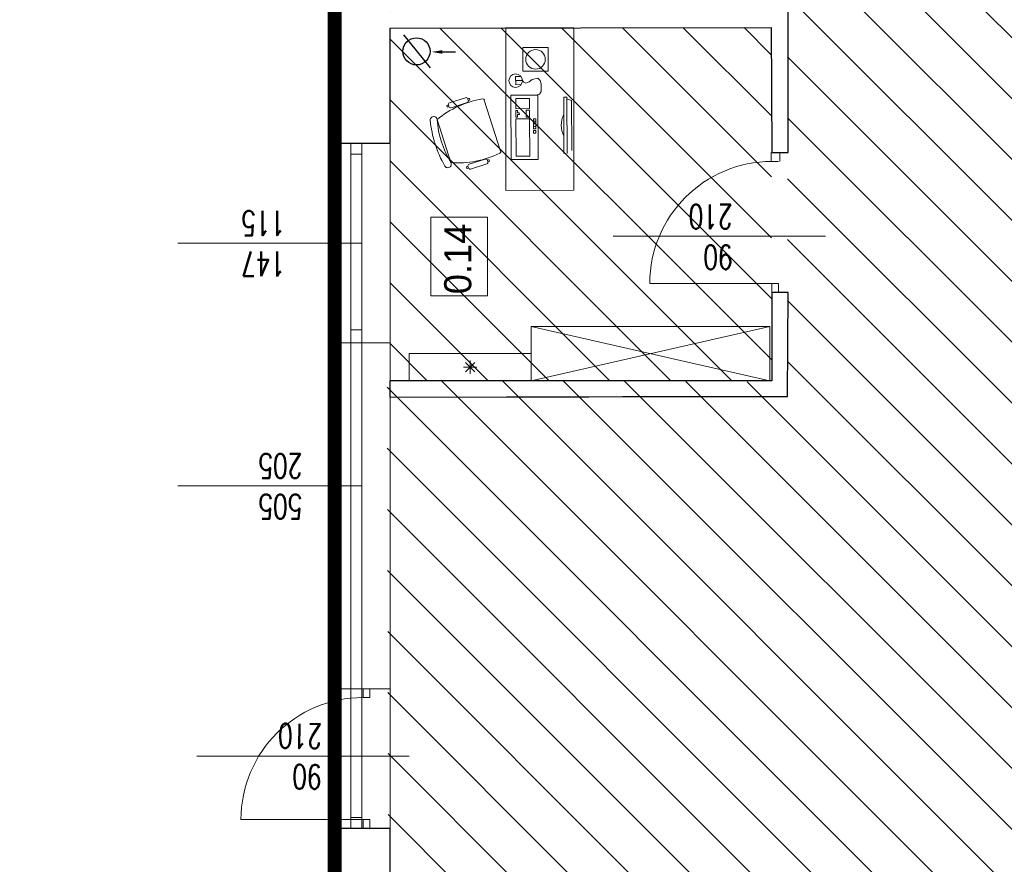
# Model space of a CAD drawing. Header units: millimetres. Extents: x -2948 to 78628, y 64669 to 215420.
# Tile 194 of 256: x 55220 to 55946, y 141723 to 142346. Entities that reach past the tile are written whole.
import ezdxf

# ---------------------------------------------------------------- set-up
doc = ezdxf.new("R2010")
doc.units = ezdxf.units.MM
doc.linetypes.add('B0301', pattern=[25, 12.5, -6.25, 0, -6.25])
doc.linetypes.add('HIDDEN', pattern=[9.525, 6.35, -3.175])
for name, color, linetype, lineweight in [('1_OPIS_OKNA', 60, 'Continuous', 13), ('a_meble', 240, 'Continuous', 5), ('meble', 3, 'Continuous', 5), ('NOWE SCIANY', 3, 'Continuous', 13), ('OPIS', 2, 'Continuous', 13), ('P_WYPOSAZENIE_SANITARNE', 4, 'Continuous', 5), ('pomiwszczenia', 95, 'Continuous', 20), ('POMOC', 1, 'Continuous', 13), ('SCIANY', 7, 'Continuous', 30), ('STOLARKA', 3, 'Continuous', 13), ('WYMIAR', 5, 'Continuous', 13), ('ŚCIANY', 7, 'Continuous', 30)]:
    doc.layers.add(name, color=color, linetype=linetype, lineweight=lineweight)
for name, color, linetype in [('_POMOCNICZE', 252, 'Continuous'), ('C--L99b', 1, 'Continuous'), ('schody', 7, 'Continuous')]:
    doc.layers.add(name, color=color, linetype=linetype)
doc.styles.add('style2', font='romans.shx', dxfattribs={"width": 0.7})
doc.dimstyles.new('100', dxfattribs={"dimscale": 80, "dimtxt": 0.2, "dimasz": 0.2, "dimexe": 1.25, "dimexo": 0.625, "dimgap": 0.05, "dimtad": 1, "dimdec": 0, "dimdsep": 46, "dimlunit": 6, "dimtxsty": 'style2', "dimblk1": 'TICK', "dimblk2": 'TICK', "dimsah": 1, "dimcen": 0.2, "dimse1": 1, "dimse2": 1, "dimclrd": 256, "dimclrt": 2, "dimadec": 0, "dimazin": 0, "dimtfac": 1, "dimtdec": 0, "dimtix": 1, "dimtmove": 1, "dimatfit": 0, "dimldrblk": 'DOTSMALL', "dimfxl": 1, "dimtolj": 1, "dimtzin": 0, "dimarcsym": 0})

# ---------------------------------------------------------------- blocks, each defined once
blk = doc.blocks.new('TICK')
at = {"color": 5}
for p, q in [((0, -0.75), (0, 0.75)), ((-1, 0), (1, 0))]:
    blk.add_line(p, q, dxfattribs=at)
at = {"const_width": 0.1}
blk.add_lwpolyline([(-0.354, -0.354), (0.354, 0.354)], dxfattribs=at)
blk = doc.blocks.new('*D1694')
at = {"layer": 'Defpoints', "color": 0, "ltscale": 2, "transparency": 16777216}
for p in [(54694.28, 147141.66), (55436.26, 147141.67), (55436.3, 137474.67)]:
    blk.add_point(p, dxfattribs=at)
at = {"layer": 'WYMIAR', "lineweight": -2, "ltscale": 2, "transparency": 16777216}
blk.add_line((54694.32, 137490.66), (54694.28, 147125.66), dxfattribs=at)
at = {"layer": 'WYMIAR', "lineweight": -2, "ltscale": 2, "transparency": 16777216, "xscale": 16, "yscale": 16, "zscale": 16}
for p, rotation in [((54694.28, 147141.66), 90.00020786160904), ((54694.32, 137474.66), 270.0002078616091)]:
    blk.add_blockref('TICK', p, dxfattribs=dict(at, rotation=rotation))
at = {"layer": 'WYMIAR', "color": 2, "ltscale": 2, "transparency": 16777216, "insert": (54681.82, 142308.16), "char_height": 16, "attachment_point": 5, "rotation": 90.00021, "style": 'style2'}
blk.add_mtext('\\A1;9\xa0667', dxfattribs=at)
blk = doc.blocks.new('_DotSmall')
at = {"layer": 'OPIS', "color": 0, "const_width": 0.5}
blk.add_lwpolyline([(-0.0625, 0, 1), (0.0625, 0, 1)], format="xyb", close=True, dxfattribs=at)
blk = doc.blocks.new('*D1711')
at = {"layer": 'Defpoints', "color": 0, "ltscale": 2, "transparency": 16777216}
for p in [(54765.45, 142339.67), (55493.25, 142339.67), (55503.66, 141126.67)]:
    blk.add_point(p, dxfattribs=at)
at = {"layer": 'WYMIAR', "lineweight": -2, "ltscale": 2, "transparency": 16777216}
blk.add_line((54765.45, 141142.67), (54765.45, 142323.67), dxfattribs=at)
at = {"layer": 'WYMIAR', "lineweight": -2, "ltscale": 2, "transparency": 16777216, "xscale": 16, "yscale": 16, "zscale": 16}
for p, rotation in [((54765.45, 142339.67), 90), ((54765.45, 141126.67), 270)]:
    blk.add_blockref('TICK', p, dxfattribs=dict(at, rotation=rotation))
at = {"layer": 'WYMIAR', "color": 2, "ltscale": 2, "transparency": 16777216, "insert": (54753.45, 141733.17), "char_height": 16, "attachment_point": 5, "rotation": 90, "style": 'style2'}
blk.add_mtext('\\A1;1\xa0213', dxfattribs=at)
blk = doc.blocks.new('*D1736')
at = {"layer": 'Defpoints', "color": 0, "ltscale": 2, "transparency": 16777216}
for p in [(54765.45, 142351.67), (55478.26, 142351.67), (55478.26, 142339.67)]:
    blk.add_point(p, dxfattribs=at)
at = {"layer": 'WYMIAR', "lineweight": -2, "ltscale": 2, "transparency": 16777216}
for p, q in [((54765.45, 142367.67), (54765.45, 142383.67)), ((54765.45, 142339.67), (54765.45, 142351.67)), ((54765.45, 142323.67), (54765.45, 142307.67))]:
    blk.add_line(p, q, dxfattribs=at)
at = {"layer": 'WYMIAR', "lineweight": -2, "ltscale": 2, "transparency": 16777216, "xscale": 16, "yscale": 16, "zscale": 16}
for p, rotation in [((54765.45, 142351.67), 270), ((54765.45, 142339.67), 90)]:
    blk.add_blockref('TICK', p, dxfattribs=dict(at, rotation=rotation))
at = {"layer": 'WYMIAR', "color": 2, "ltscale": 2, "transparency": 16777216, "insert": (54753.45, 142345.67), "char_height": 16, "attachment_point": 5, "rotation": 90, "style": 'style2'}
blk.add_mtext('\\A1;12', dxfattribs=at)
blk = doc.blocks.new('*D1737')
at = {"layer": 'Defpoints', "color": 0, "ltscale": 2, "transparency": 16777216}
for p in [(54765.45, 142746.67), (55493.26, 142746.67), (55478.26, 142351.67)]:
    blk.add_point(p, dxfattribs=at)
at = {"layer": 'WYMIAR', "lineweight": -2, "ltscale": 2, "transparency": 16777216}
blk.add_line((54765.45, 142367.67), (54765.45, 142730.67), dxfattribs=at)
at = {"layer": 'WYMIAR', "lineweight": -2, "ltscale": 2, "transparency": 16777216, "xscale": 16, "yscale": 16, "zscale": 16}
for p, rotation in [((54765.45, 142746.67), 90), ((54765.45, 142351.67), 270)]:
    blk.add_blockref('TICK', p, dxfattribs=dict(at, rotation=rotation))
at = {"layer": 'WYMIAR', "color": 2, "ltscale": 2, "transparency": 16777216, "insert": (54753.45, 142549.17), "char_height": 16, "attachment_point": 5, "rotation": 90, "style": 'style2'}
blk.add_mtext('\\A1;395', dxfattribs=at)
blk = doc.blocks.new('*D1790')
at = {"layer": 'Defpoints', "color": 0, "ltscale": 2, "transparency": 16777216}
for p in [(54733.5, 141749.67), (55452.26, 141749.67), (55452.26, 141670.67)]:
    blk.add_point(p, dxfattribs=at)
at = {"layer": 'ŚCIANY', "lineweight": -2, "ltscale": 2, "transparency": 16777216}
blk.add_line((54733.5, 141686.67), (54733.5, 141733.67), dxfattribs=at)
at = {"layer": 'ŚCIANY', "lineweight": -2, "ltscale": 2, "transparency": 16777216, "xscale": 16, "yscale": 16, "zscale": 16}
for p, rotation in [((54733.5, 141749.67), 90), ((54733.5, 141670.67), 270)]:
    blk.add_blockref('TICK', p, dxfattribs=dict(at, rotation=rotation))
at = {"layer": 'ŚCIANY', "color": 2, "ltscale": 2, "transparency": 16777216, "insert": (54721.5, 141710.17), "char_height": 16, "attachment_point": 5, "rotation": 90, "style": 'style2'}
blk.add_mtext('\\A1;79', dxfattribs=at)
blk = doc.blocks.new('*D1791')
at = {"layer": 'Defpoints', "color": 0, "ltscale": 2, "transparency": 16777216}
for p in [(54733.5, 142107.67), (55452.26, 142107.67), (55452.26, 141749.67)]:
    blk.add_point(p, dxfattribs=at)
at = {"layer": 'WYMIAR', "lineweight": -2, "ltscale": 2, "transparency": 16777216}
blk.add_line((54733.5, 141765.67), (54733.5, 142091.67), dxfattribs=at)
at = {"layer": 'WYMIAR', "lineweight": -2, "ltscale": 2, "transparency": 16777216, "xscale": 16, "yscale": 16, "zscale": 16}
for p, rotation in [((54733.5, 142107.67), 90), ((54733.5, 141749.67), 270)]:
    blk.add_blockref('TICK', p, dxfattribs=dict(at, rotation=rotation))
at = {"layer": 'WYMIAR', "color": 2, "ltscale": 2, "transparency": 16777216, "insert": (54721.5, 141928.67), "char_height": 16, "attachment_point": 5, "rotation": 90, "style": 'style2'}
blk.add_mtext('\\A1;358', dxfattribs=at)
blk = doc.blocks.new('*D1792')
at = {"layer": 'Defpoints', "color": 0, "ltscale": 2, "transparency": 16777216}
for p in [(55452.26, 142254.67), (54733.5, 142107.67), (55452.26, 142107.67)]:
    blk.add_point(p, dxfattribs=at)
at = {"layer": 'WYMIAR', "lineweight": -2, "ltscale": 2, "transparency": 16777216}
blk.add_line((54733.5, 142238.67), (54733.5, 142123.67), dxfattribs=at)
at = {"layer": 'WYMIAR', "lineweight": -2, "ltscale": 2, "transparency": 16777216, "xscale": 16, "yscale": 16, "zscale": 16}
for p, rotation in [((54733.5, 142254.67), 90), ((54733.5, 142107.67), 270)]:
    blk.add_blockref('TICK', p, dxfattribs=dict(at, rotation=rotation))
at = {"layer": 'WYMIAR', "color": 2, "ltscale": 2, "transparency": 16777216, "insert": (54721.5, 142181.17), "char_height": 16, "attachment_point": 5, "rotation": 90, "style": 'style2'}
blk.add_mtext('\\A1;147', dxfattribs=at)
blk = doc.blocks.new('*D1793')
at = {"layer": 'Defpoints', "color": 0, "ltscale": 2, "transparency": 16777216}
for p in [(54733.5, 142351.67), (55452.26, 142351.67), (55452.26, 142254.67)]:
    blk.add_point(p, dxfattribs=at)
at = {"layer": 'WYMIAR', "lineweight": -2, "ltscale": 2, "transparency": 16777216}
blk.add_line((54733.5, 142270.67), (54733.5, 142335.67), dxfattribs=at)
at = {"layer": 'WYMIAR', "lineweight": -2, "ltscale": 2, "transparency": 16777216, "xscale": 16, "yscale": 16, "zscale": 16}
for p, rotation in [((54733.5, 142351.67), 90), ((54733.5, 142254.67), 270)]:
    blk.add_blockref('TICK', p, dxfattribs=dict(at, rotation=rotation))
at = {"layer": 'WYMIAR', "color": 2, "ltscale": 2, "transparency": 16777216, "insert": (54721.5, 142303.17), "char_height": 16, "attachment_point": 5, "rotation": 90, "style": 'style2'}
blk.add_mtext('\\A1;97', dxfattribs=at)

msp = doc.modelspace()

# ---------------------------------------------------------------- hatches: boundary and pattern name
at = {"layer": '_POMOCNICZE', "lineweight": 13, "true_color": 0x93278f, "extrusion": (-8.85905e-08, -2.09366e-08, 1)}
h = msp.add_hatch(dxfattribs=at)
h.set_pattern_fill('ANSI31', color=217, scale=10)
h.set_pattern_definition([(135, (659746.15, 586523.536), (-22.4506403, -22.4506403), [])])
h.paths.add_polyline_path([(55774.29, 142340.07), (55493.25, 142339.67), (55493.26, 142079.71), (55774.75, 142079.71)])
at = {"layer": 'schody', "linetype": 'HIDDEN', "ltscale": 2, "true_color": 0x2776bb, "transparency": 33554687}
h = msp.add_hatch(dxfattribs=at)
h.set_pattern_fill('ANSI31', color=152, scale=10)
h.set_pattern_definition([(135, (24138.385, -24138.12), (-22.4506403, -22.4506403), [])])
h.paths.add_polyline_path([(55786.27, 142921.4), (55786.28, 142078.78), (55491.04, 142080.4), (55493.26, 141136.67), (56654.26, 141139.4), (56654.26, 142178.67), (56444.26, 142178.67), (56444.26, 142696.67), (56654.26, 142696.67), (56654.26, 142921.4)])

# ---------------------------------------------------------------- linework, layer by layer
for p, q in [((55503.1, 142334.64), (55522.81, 142310.39)), ((55531.69, 142322.09), (55541.56, 142322.09))]:
    msp.add_line(p, q)
msp.add_circle((55512.67, 142322.51), 10)
msp.add_solid([(55531.69, 142320.78), (55531.69, 142323.41), (55523.81, 142322.09)])
at = {"layer": '1_OPIS_OKNA'}
for p, q in [((55472.26, 142181.17), (55336.69, 142181.17)), ((55472.26, 142002.17), (55336.69, 142002.17))]:
    msp.add_line(p, q, dxfattribs=at)
at = {"layer": 'a_meble'}
for points in [[(55628.65, 142292.59), (55628.65, 142339.98), (55578.65, 142339.98), (55578.65, 142219.98), (55628.65, 142220.12), (55628.65, 142292.59)], [(55589.84, 142298.03), (55585.82, 142297.96), (55585.74, 142303.93), (55589.67, 142304.08)], [(55590.78, 142301.07), (55585.78, 142300.94), (55590.77, 142301.35)], [(55590.9, 142301.55), (55591.67, 142299.82), (55593.41, 142299.06), (55595.71, 142300.02), (55597.92, 142301.67), (55602.14, 142302.85), (55603.86, 142301.08), (55604.67, 142298.52), (55604.69, 142292.87), (55603.32, 142290.95), (55600.95, 142290.35)], [(55562.63, 142286.53), (55574.62, 142248.98)], [(55621.41, 142247.17), (55621.22, 142288.72), (55623.5, 142288.73), (55623.69, 142247.18)], [(55627.17, 142249.54), (55627, 142286.4), (55623.51, 142287.56)], [(55598.84, 142272.84), (55600.72, 142272.85)], [(55600.72, 142272.85), (55600.73, 142270.97), (55598.85, 142270.96), (55598.84, 142272.84)]]:
    msp.add_lwpolyline(points, dxfattribs=at)
for points in [[(55609.72, 142307.81), (55609.77, 142325.36), (55591.18, 142325.41), (55591.14, 142307.86)], [(55582.42, 142242.76), (55582.2, 142290.26), (55602.2, 142290.35), (55602.42, 142242.85)], [(55585.96, 142287.78), (55595.96, 142287.83), (55596, 142280.33), (55586, 142280.28)], [(55587.26, 142277.16), (55588.51, 142277.17), (55588.52, 142275.92), (55587.27, 142275.91), (55587.28, 142274.04), (55586.03, 142274.03), (55586, 142279.03), (55587.25, 142279.04)], [(55596.03, 142274.08), (55593.53, 142274.06), (55593.5, 142279.06), (55596, 142279.08)], [(55586.16, 142245.28), (55586.03, 142272.78), (55596.03, 142272.83), (55596.16, 142245.33)], [(55598.86, 142269.09), (55598.85, 142270.96), (55600.73, 142270.97), (55600.74, 142269.1)], [(55598.87, 142267.21), (55598.86, 142269.09), (55600.74, 142269.1), (55600.74, 142267.22)], [(55600.75, 142265.35), (55598.88, 142265.34), (55598.87, 142267.21), (55600.74, 142267.22)], [(55598.89, 142262.21), (55598.88, 142264.09), (55600.76, 142264.1), (55600.77, 142262.22)]]:
    msp.add_lwpolyline(points, close=True, dxfattribs=at)
for points in [[(55574.82, 142249.04, -0.401573), (55574.06, 142247.49, -0.132972), (55537.97, 142240.48, -1), (55533.66, 142237.94, -0.112252), (55522.85, 142271.79, -1), (55527.83, 142272.22, 0.112252), (55537.97, 142240.48), (55527.83, 142272.22, -0.132972), (55561.31, 142287.42, -0.401573), (55562.83, 142286.6)], [(55536.58, 142281.8, 0.414214), (55538.15, 142280.99), (55550.06, 142284.79, 0.414214), (55550.87, 142286.36), (55550.49, 142287.55), (55551.38, 142287.84, -0.414214), (55551.78, 142287.64), (55551.97, 142287.04, -0.414214), (55551.76, 142286.65), (55550.87, 142286.36), (55550.49, 142287.55, 0.414214), (55548.92, 142288.37), (55537.01, 142284.56, 0.414214), (55536.2, 142282.99), (55536.58, 142281.8), (55535.69, 142281.52, -0.414214), (55535.3, 142281.72), (55535.11, 142282.31, -0.414214), (55535.31, 142282.71), (55536.2, 142282.99)], [(55621.35, 142259.93, -0.234116), (55621.28, 142275.96)], [(55551.03, 142236.55), (55550.14, 142236.27, -0.414214), (55549.75, 142236.47), (55549.56, 142237.07, -0.414214), (55549.76, 142237.46), (55550.65, 142237.74), (55551.03, 142236.55, 0.414214), (55552.6, 142235.74), (55564.51, 142239.54, 0.414214), (55565.32, 142241.12), (55564.94, 142242.31), (55565.83, 142242.59, -0.414214), (55566.23, 142242.39), (55566.42, 142241.79, -0.414214), (55566.21, 142241.4), (55565.32, 142241.12), (55564.94, 142242.31, 0.414214), (55563.37, 142243.12), (55551.46, 142239.31, 0.414214), (55550.65, 142237.74)]]:
    msp.add_lwpolyline(points, format="xyb", dxfattribs=at)
for centre, radius in [((55600.45, 142316.61), 7.23), ((55585.78, 142300.94), 5)]:
    msp.add_circle(centre, radius, dxfattribs=at)
at = {"layer": 'C--L99b', "color": 12, "linetype": 'B0301', "true_color": 0xdb0000, "const_width": 10.37}
msp.add_lwpolyline([(55452.26, 142939.67), (55452.26, 139132.67)], dxfattribs=at)
at = {"layer": 'meble'}
msp.add_line((55597.24, 142119.67), (55773.3, 142079.67), dxfattribs=at)
msp.add_lwpolyline([(55773.3, 142119.67), (55597.24, 142079.67)], dxfattribs=at)
msp.add_lwpolyline([(55773.3, 142119.67), (55597.24, 142119.67), (55597.24, 142079.67), (55773.3, 142079.67)], close=True, dxfattribs=at)
at = {"layer": 'NOWE SCIANY'}
for p, q in [((55774.27, 142247.86), (55774.27, 142241.36)), ((55774.72, 142241.36), (55779.72, 142241.36)), ((55780.72, 142241.36), (55780.72, 142247.86)), ((55814.29, 142186.26), (55657.72, 142186.26)), ((55774.72, 142151.36), (55779.72, 142151.36)), ((55774.72, 142151.36), (55774.72, 142144.86)), ((55779.72, 142144.86), (55779.72, 142151.36)), ((55473.26, 141846.17), (55473.26, 141852.67)), ((55473.26, 141846.17), (55478.26, 141846.17)), ((55350.69, 141802.88), (55507.26, 141802.88)), ((55473.26, 141756.17), (55478.26, 141756.17)), ((55473.26, 141749.67), (55473.26, 141756.17))]:
    msp.add_line(p, q, dxfattribs=at)
at = {"layer": 'NOWE SCIANY', "ltscale": 2}
for p, q in [((55774.72, 142151.36), (55684.72, 142151.36)), ((55473.26, 141756.17), (55383.26, 141756.17))]:
    msp.add_line(p, q, dxfattribs=at)
at = {"layer": 'NOWE SCIANY'}
for points in [[(55779.72, 142247.86), (55774.72, 142247.86), (55786.72, 142247.86)], [(55774.29, 142079.67), (55493.31, 142079.67), (55493.31, 142067.67), (55664.82, 142068.07)], [(55493.26, 141852.67), (55452.26, 141852.67)], [(55473.26, 141749.67), (55452.26, 141749.67), (55493.26, 141749.67)]]:
    msp.add_lwpolyline(points, dxfattribs=at)
at = {"layer": 'NOWE SCIANY', "lineweight": 5}
msp.add_lwpolyline([(55779.72, 142144.86), (55785.72, 142144.86), (55774.72, 142144.86)], dxfattribs=at)
at = {"layer": 'NOWE SCIANY', "ltscale": 2}
for points in [[(55774.72, 142144.86), (55786.72, 142144.86), (55786.72, 142144.86)], [(55472.26, 142107.67), (55452.26, 142107.67), (55493.26, 142107.67), (55493.26, 142107.67)], [(55664.83, 142068.07), (55786.3, 142068.07)], [(55478.26, 141846.17), (55478.26, 141852.67)], [(55478.26, 141756.17), (55478.26, 141749.19)]]:
    msp.add_lwpolyline(points, dxfattribs=at)
for centre in [(55774.72, 142151.36), (55473.26, 141756.17)]:
    msp.add_arc(centre, 90, 90, 180, dxfattribs=at)
at = {"layer": 'P_WYPOSAZENIE_SANITARNE', "ltscale": 2}
msp.add_lwpolyline([(55597.24, 142079.71), (55507.24, 142079.71), (55507.24, 142099.71), (55597.24, 142099.71)], close=True, dxfattribs=at)
at = {"layer": 'P_WYPOSAZENIE_SANITARNE', "linetype": 'HIDDEN', "ltscale": 2}
for points in [[(55552.24, 142089.71), (55547.24, 142089.71), (55557.24, 142089.71), (55552.24, 142089.71)], [(55552.24, 142089.71), (55548.71, 142086.17), (55555.78, 142093.25), (55552.24, 142089.71)], [(55552.24, 142089.71), (55555.78, 142086.17), (55548.71, 142093.24)], [(55552.24, 142089.71), (55552.24, 142084.71), (55552.24, 142094.71)]]:
    msp.add_lwpolyline(points, dxfattribs=at)
at = {"layer": 'pomiwszczenia'}
msp.add_lwpolyline([(55523.33, 142142.28), (55523.33, 142200.18), (55565.02, 142200.18), (55565.02, 142142.28)], close=True, dxfattribs=at)
at = {"layer": 'POMOC'}
for p, q in [((55452.26, 141749.67), (55452.26, 142254.67)), ((55452.26, 142112.28), (55452.26, 142254.67)), ((55464.26, 142107.67), (55464.26, 142254.67)), ((55464.26, 142107.67), (55464.26, 142254.67)), ((55493.26, 142254.67), (55493.26, 141749.67)), ((55493.26, 142254.67), (55493.26, 142112.28))]:
    msp.add_line(p, q, dxfattribs=at)
at = {"layer": 'SCIANY', "ltscale": 2}
for points in [[(55774.72, 142247.86), (55786.72, 142247.86), (55786.72, 142359.14), (55774.27, 142359.14), (55774.29, 142352.07), (55493.28, 142351.67)], [(55493.25, 142339.67), (55774.29, 142340.07), (55774.72, 142247.86)], [(55493.31, 142067.67), (55786.3, 142068.07), (55786.72, 142144.86), (55774.72, 142144.86), (55774.75, 142079.71), (55493.31, 142079.71)]]:
    msp.add_lwpolyline(points, dxfattribs=at)
at = {"layer": 'STOLARKA'}
for p, q in [((55464.26, 141749.67), (55464.26, 142254.67)), ((55464.26, 142107.67), (55464.26, 142254.67)), ((55472.26, 141749.67), (55472.26, 142254.67)), ((55472.26, 142107.67), (55472.26, 142254.67)), ((55464.26, 142246.67), (55472.26, 142246.67)), ((55464.26, 142117.23), (55472.26, 142117.23)), ((55464.26, 141757.67), (55472.26, 141757.67))]:
    msp.add_line(p, q, dxfattribs=at)
at = {"layer": 'ŚCIANY', "ltscale": 2}
for p, q in [((55452.26, 142254.67), (55452.26, 142351.67)), ((55493.26, 142254.67), (55493.26, 142339.67)), ((55487.26, 142254.67), (55452.26, 142254.67)), ((55493.26, 142254.67), (55452.26, 142254.67)), ((55493.31, 142067.67), (55493.31, 142079.67)), ((55452.26, 141670.67), (55452.26, 141749.67)), ((55487.26, 141749.67), (55452.26, 141749.67)), ((55493.26, 141749.67), (55452.26, 141749.67)), ((55493.26, 141670.67), (55493.26, 141749.67)), ((55493.26, 141745.67), (55493.26, 141749.67))]:
    msp.add_line(p, q, dxfattribs=at)

# ---------------------------------------------------------------- texts
at = {"layer": '1_OPIS_OKNA', "ltscale": 0.2, "char_height": 18, "width": 280.1371, "attachment_point": 1, "rotation": 179.99152, "style": 'style2'}
for s, insert in [('147\\P115', (55415.84, 142156.88)), ('505\\P205', (55428.49, 141977.88))]:
    msp.add_mtext(s, dxfattribs=dict(at, insert=insert))
at = {"layer": 'NOWE SCIANY', "linetype": 'Continuous', "ltscale": 0.2, "char_height": 18, "width": 280.1371, "style": 'style2'}
for insert, attachment_point, rotation in [((55745.76, 142161.73), 1, 179.99152), ((55443.1, 141826.61), 7, 179.35787)]:
    msp.add_mtext('90\\P210', dxfattribs=dict(at, insert=insert, attachment_point=attachment_point, rotation=rotation))
at = {"layer": 'pomiwszczenia', "insert": (55543.23, 142169.51), "char_height": 20, "attachment_point": 5, "rotation": 90}
msp.add_mtext_dynamic_manual_height_columns('0.14', width=20, gutter_width=4.5, heights=[0], dxfattribs=at)

# ---------------------------------------------------------------- dimensions: what is measured, and where the dimension line sits
at = {"layer": 'WYMIAR', "ltscale": 2}
dim = msp.add_linear_dim(base=(54694.28, 147141.66), p1=(55436.3, 137474.67), p2=(55436.26, 147141.67), angle=90.00021, dimstyle='100', dxfattribs=at)
dim.commit()
dim.dimension.update_dxf_attribs({"geometry": '*D1694', "text_midpoint": (54693.82, 142308.16), "dimtype": 161})
for base, p1, p2, picture, middle in [((54765.45, 142746.67), (55478.26, 142351.67), (55493.26, 142746.67), '*D1737', (54753.45, 142549.17)), ((54765.45, 142351.67), (55478.26, 142339.67), (55478.26, 142351.67), '*D1736', (54753.45, 142345.67)), ((54733.5, 142351.67), (55452.26, 142254.67), (55452.26, 142351.67), '*D1793', (54721.5, 142303.17)), ((54765.45, 142339.67), (55503.66, 141126.67), (55493.25, 142339.67), '*D1711', (54753.45, 141733.17)), ((54733.5, 142107.67), (55452.26, 142254.67), (55452.26, 142107.67), '*D1792', (54721.5, 142181.17)), ((54733.5, 142107.67), (55452.26, 141749.67), (55452.26, 142107.67), '*D1791', (54721.5, 141928.67))]:
    dim = msp.add_linear_dim(base=base, p1=p1, p2=p2, angle=90, dimstyle='100', dxfattribs=at)
    dim.commit()
    dim.dimension.update_dxf_attribs({"geometry": picture, "text_midpoint": middle})
at = {"layer": 'ŚCIANY', "ltscale": 2}
dim = msp.add_linear_dim(base=(54733.5, 141749.67), p1=(55452.26, 141670.67), p2=(55452.26, 141749.67), angle=90, dimstyle='100', dxfattribs=at)
dim.commit()
dim.dimension.update_dxf_attribs({"geometry": '*D1790', "text_midpoint": (54721.5, 141710.17)})

doc.saveas('drawing.dxf')
